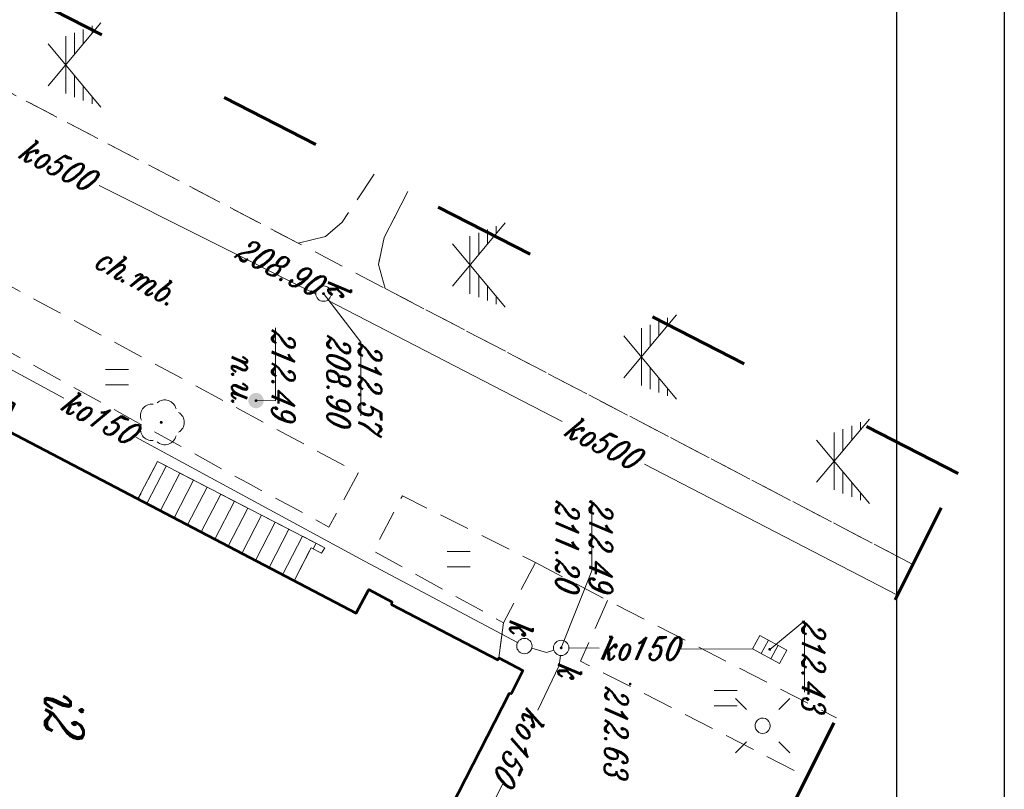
# Model space of a CAD drawing. Header units: millimetres. Extents: x -9598 to -9388, y -264557 to -264347.
# Tile 43 of 44: x -9420 to -9388, y -264402 to -264377. Entities that reach past the tile are written whole.
import ezdxf
from ezdxf.enums import TextEntityAlignment as Align

# ---------------------------------------------------------------- set-up
doc = ezdxf.new("R2010")
doc.units = ezdxf.units.MM
for name, pattern in [('Rakowicka 531_1 wstępna wersja$0$DGN Style 5', [7.845798, 3.362485, -4.483313]), ('Rakowicka 531_1 wstępna wersja$0$KTCR02-500', [1.5, 1, -0.5]), ('Rakowicka 531_1 wstępna wersja$0$KTPL01-500', [2, 1.5, -0.5]), ('Rakowicka 531_1 wstępna wersja$0$PRZER2-1', [1.5, 1, -0.5]), ('Rakowicka 531_1 wstępna wersja$0$PTTU04-500', [1.5, 1, -0.5])]:
    doc.linetypes.add(name, pattern=pattern)
doc.layers.get('0').update_dxf_attribs({"color": 20, "lineweight": 35})
doc.layers.add('-- RAMKA', color=11, linetype='Continuous')
for name, color, linetype, lineweight in [('Rakowicka 531_1 wstępna wersja$0$EGBB01', 250, 'Continuous', 0), ('Rakowicka 531_1 wstępna wersja$0$GESSCH', 250, 'Continuous', 13), ('Rakowicka 531_1 wstępna wersja$0$GUPISL', 250, 'Continuous', 13), ('Rakowicka 531_1 wstępna wersja$0$KTCR02', 250, 'Continuous', 0), ('Rakowicka 531_1 wstępna wersja$0$KTPL01', 250, 'Continuous', 0), ('Rakowicka 531_1 wstępna wersja$0$OBOP02_01', 250, 'Continuous', 0), ('Rakowicka 531_1 wstępna wersja$0$PTTU04', 250, 'Continuous', 0), ('Rakowicka 531_1 wstępna wersja$0$SUPK_01', 250, 'Continuous', 0), ('Rakowicka 531_1 wstępna wersja$0$SUUS05', 250, 'Continuous', 0), ('Rakowicka 531_1 wstępna wersja$0$SUUS15_05_K', 250, 'Continuous', 0), ('Rakowicka 531_1 wstępna wersja$0$SUUS30_01', 250, 'Continuous', 0), ('Rakowicka 531_1 wstępna wersja$0$Warstwa 5', 250, 'Continuous', 0)]:
    doc.layers.add(name, color=color, linetype=linetype, lineweight=lineweight)
for name, color, linetype, lineweight, true_color in [('Rakowicka 531_1 wstępna wersja$0$GEPPGD', 7, 'Continuous', 13, 0x008000), ('Rakowicka 531_1 wstępna wersja$0$GSSCWO', 7, 'Continuous', 13, 0x0a0909), ('Rakowicka 531_1 wstępna wersja$0$GUPKSH', 7, 'Continuous', 0, 0x803300), ('Rakowicka 531_1 wstępna wersja$0$GUPKUX_O', 7, 'Continuous', 0, 0x0a0909)]:
    doc.layers.add(name, color=color, linetype=linetype, lineweight=lineweight, true_color=true_color)
doc.styles.add('Rakowicka 531_1 wstępna wersja$0$Style-ITALIC_1250 I 0.20944', font='ITALIC_1250.shx', dxfattribs={"oblique": 12})

# ---------------------------------------------------------------- blocks, each defined once
blk = doc.blocks.new('Rakowicka 531_1 wstępna wersja$0$GUPKSH1')
at = {"layer": 'Rakowicka 531_1 wstępna wersja$0$GUPKSH', "linetype": 'Continuous', "lineweight": 13}
blk.add_hatch(color=36, dxfattribs=at).paths.add_polyline_path([(0, -0.45), (-0.11647, -0.43467), (-0.225, -0.38971), (-0.3182, -0.3182), (-0.38971, -0.225), (-0.43467, -0.11647), (-0.45, 0), (-0.43467, 0.11647), (-0.38971, 0.225), (-0.3182, 0.3182), (-0.225, 0.38971), (-0.11647, 0.43467), (0, 0.45), (0.11647, 0.43467), (0.225, 0.38971), (0.3182, 0.3182), (0.38971, 0.225), (0.43467, 0.11647), (0.45, 0), (0.43467, -0.11647), (0.38971, -0.225), (0.3182, -0.3182), (0.225, -0.38971), (0.11647, -0.43467)])
blk = doc.blocks.new('Rakowicka 531_1 wstępna wersja$0$OBOP02_01')
at = {"layer": 'Rakowicka 531_1 wstępna wersja$0$OBOP02_01', "linetype": 'Continuous', "lineweight": 13}
h = blk.add_hatch(color=96, dxfattribs=at)
edge = h.paths.add_edge_path()
edge.add_arc((0, 0), 0.05, 0, 360)
at = {"layer": 'Rakowicka 531_1 wstępna wersja$0$OBOP02_01', "color": 96, "linetype": 'Continuous', "lineweight": 13}
for centre, start, end in [((0, 0.375), 30.1471, 149.8529), ((-0.357, 0.116), 102.1471, 221.8529), ((0.357, 0.116), 318.1471, 77.8529), ((-0.22, -0.303), 174.1472, 293.8529), ((0.22, -0.303), 246.1471, 5.8529)]:
    blk.add_arc(centre, 0.375, start, end, dxfattribs=at)
blk = doc.blocks.new('Rakowicka 531_1 wstępna wersja$0$GUPISL1_10')
at = {"color": 0, "flags": 128}
for points in [[(-8.83883, 8.83883), (-5.3033, 5.3033)], [(8.83883, 8.83883), (5.3033, 5.3033)], [(-8.83883, -8.83883), (-5.3033, -5.3033)], [(8.83883, -8.83883), (5.3033, -5.3033)]]:
    blk.add_lwpolyline(points, dxfattribs=at)
blk.add_lwpolyline([(0, 2.5), (0.85505, 2.34922), (1.60697, 1.9151), (2.16507, 1.25), (2.41482, 0.64705), (2.5, 0), (2.41482, -0.64705), (2.16507, -1.25), (1.70042, -1.83262), (1.0847, -2.25242), (0.3726, -2.47207), (-0.3726, -2.47207), (-1.0847, -2.25242), (-1.70042, -1.83262), (-2.16507, -1.25), (-2.43732, -0.5563), (-2.493, 0.18682), (-2.32718, 0.91335), (-1.95458, 1.55872), (-1.4083, 2.0656), (-0.7369, 2.38893), (0, 2.5)], close=True, dxfattribs=at)
blk = doc.blocks.new('Rakowicka 531_1 wstępna wersja$0$GSSCWO1')
at = {"color": 0, "flags": 128}
for points in [[(6.875, -5.72688), (-13.75, 11.46063)], [(-6.875, -5.72687), (13.75, 11.46062)], [(-12.73634, 8.56006), (-10.26932, 8.56006)], [(12.73634, 8.56006), (10.26932, 8.56006)], [(-11.58896, 5.70685), (-6.84547, 5.70685)], [(11.58896, 5.70685), (6.84547, 5.70685)], [(-10.48749, 2.85364), (-3.42162, 2.85364)], [(-0.00275, 0), (-9.37691, 0)], [(0.00275, 0), (9.37691, 0)], [(10.48749, 2.85364), (3.42162, 2.85364)]]:
    blk.add_lwpolyline(points, dxfattribs=at)
blk = doc.blocks.new('Rakowicka 531_1 wstępna wersja$0$RTPW02')
at = {"layer": 'Rakowicka 531_1 wstępna wersja$0$Warstwa 5', "linetype": 'Continuous', "lineweight": 13}
h = blk.add_hatch(color=250, dxfattribs=at)
edge = h.paths.add_edge_path()
edge.add_arc((0, 0), 0.045, 0, 360)
blk = doc.blocks.new('Rakowicka 531_1 wstępna wersja$0$SUUS30_01')
at = {"layer": 'Rakowicka 531_1 wstępna wersja$0$SUUS30_01', "linetype": 'Continuous', "lineweight": 13}
h = blk.add_hatch(color=250, dxfattribs=at)
edge = h.paths.add_edge_path()
edge.add_arc((0, 0), 0.25, 0, 360)
blk = doc.blocks.new('Rakowicka 531_1 wstępna wersja$0$PTTU04_01')
at = {"layer": 'Rakowicka 531_1 wstępna wersja$0$PTTU04', "color": 250, "linetype": 'Continuous', "lineweight": 13}
for p, q in [((-0.25, -0.375), (-0.25, 0.375)), ((0.25, -0.375), (0.25, 0.375))]:
    blk.add_line(p, q, dxfattribs=at)
blk = doc.blocks.new('Rakowicka 531_1 wstępna wersja$0$SUUS15_05_K')
at = {"layer": 'Rakowicka 531_1 wstępna wersja$0$SUUS15_05_K', "color": 36, "linetype": 'Continuous', "lineweight": 13}
blk.add_circle((0, 0), 0.25, dxfattribs=at)
blk = doc.blocks.new('Rakowicka 531_1 wstępna wersja$0$SUUS05')
at = {"layer": 'Rakowicka 531_1 wstępna wersja$0$SUUS05', "color": 250, "linetype": 'Continuous', "lineweight": 13}
for p, q in [((-0.175, -0.25), (-0.175, 0.25)), ((0.175, 0.25), (0.175, -0.25))]:
    blk.add_line(p, q, dxfattribs=at)
at = {"layer": 'Rakowicka 531_1 wstępna wersja$0$SUUS05', "color": 250, "linetype": 'Continuous', "lineweight": 13, "flags": 128}
blk.add_lwpolyline([(-0.5, -0.25), (0.5, -0.25), (0.5, 0.25), (-0.5, 0.25), (-0.5, -0.25)], close=True, dxfattribs=at)
blk = doc.blocks.new('Rakowicka 531_1 wstępna wersja')
at = {"layer": 'Rakowicka 531_1 wstępna wersja$0$EGBB01', "color": 250, "linetype": 'Continuous', "lineweight": 53, "flags": 128}
blk.add_lwpolyline([(7425296.9, 5549108.89), (7425294.19, 5549103.78), (7425280.91, 5549110.86), (7425280.87, 5549110.8), (7425280.08, 5549111.22), (7425280.08, 5549111.22), (7425280.5, 5549112), (7425280.56, 5549111.96), (7425282.34, 5549115.45), (7425282.29, 5549115.49), (7425282.69, 5549116.26), (7425283.47, 5549115.86), (7425289.52, 5549127.41), (7425288.75, 5549127.82), (7425289.15, 5549128.57), (7425289.23, 5549128.56), (7425291.04, 5549132.02), (7425290.98, 5549132.06), (7425291.39, 5549132.84), (7425292.15, 5549132.46), (7425292.14, 5549132.4), (7425304.7, 5549125.97)], dxfattribs=at)
at = {"layer": 'Rakowicka 531_1 wstępna wersja$0$GEPPGD', "color": 250, "linetype": 'Rakowicka 531_1 wstępna wersja$0$DGN Style 5', "lineweight": 70, "flags": 128}
blk.add_lwpolyline([(7425284.958, 5549147.04), (7425252.6, 5549083.92), (7425409.418, 5549006.623), (7425423.137, 5549033.307), (7425330.222, 5549078.944), (7425348.524, 5549115.33), (7425284.958, 5549147.04)], close=True, dxfattribs=at)
at = {"layer": 'Rakowicka 531_1 wstępna wersja$0$GESSCH', "color": 250, "linetype": 'Continuous', "lineweight": 13, "flags": 128}
blk.add_lwpolyline([(7425287.38, 5549126.38), (7425284.57, 5549120.93), (7425285.79, 5549120.29), (7425285.89, 5549120.49), (7425288.46, 5549125.38), (7425287.38, 5549125.94), (7425287.56, 5549126.28), (7425287.38, 5549126.38)], close=True, dxfattribs=at)
for points in [[(7425287.235, 5549126.099), (7425287.415, 5549126.006)], [(7425287.006, 5549125.655), (7425288.264, 5549125.006)], [(7425286.777, 5549125.21), (7425288.031, 5549124.564)], [(7425286.548, 5549124.766), (7425287.798, 5549124.121)], [(7425286.319, 5549124.322), (7425287.566, 5549123.679)], [(7425286.09, 5549123.877), (7425287.333, 5549123.236)], [(7425285.86, 5549123.433), (7425287.101, 5549122.793)], [(7425285.631, 5549122.988), (7425286.868, 5549122.351)], [(7425285.402, 5549122.544), (7425286.635, 5549121.908)], [(7425285.173, 5549122.1), (7425286.403, 5549121.466)], [(7425284.944, 5549121.655), (7425286.17, 5549121.023)], [(7425284.715, 5549121.211), (7425285.937, 5549120.58)]]:
    blk.add_lwpolyline(points, dxfattribs=at)
at = {"layer": 'Rakowicka 531_1 wstępna wersja$0$GSSCWO', "color": 18, "linetype": 'Rakowicka 531_1 wstępna wersja$0$PRZER2-1', "lineweight": 13, "true_color": 0x0a0909}
for points in [[(7425275.757, 5549129.093), (7425277.26, 5549128.32), (7425278.14, 5549128.13), (7425278.92, 5549128.35), (7425287.926, 5549145.56)], [(7425275.192, 5549127.989), (7425276.76, 5549126.95), (7425277.22, 5549126.41), (7425277.44, 5549125.51), (7425269.95, 5549111.19), (7425269.59, 5549110.69), (7425269.03, 5549110.29), (7425268.32, 5549110.13), (7425267.1, 5549110.45), (7425266.387, 5549110.815)]]:
    blk.add_lwpolyline(points, dxfattribs=at)
at = {"layer": 'Rakowicka 531_1 wstępna wersja$0$KTCR02', "color": 250, "linetype": 'Rakowicka 531_1 wstępna wersja$0$KTCR02-500', "lineweight": 13, "flags": 128}
for points in [[(7425287.926, 5549145.56), (7425278.92, 5549128.35), (7425277.44, 5549125.51), (7425269.95, 5549111.19)], [(7425287.86, 5549133.25), (7425289.1, 5549135.6), (7425292.929, 5549143.064)], [(7425275.448, 5549086.184), (7425276.78, 5549088.75), (7425276.23, 5549089.02), (7425276.64, 5549089.84), (7425277.19, 5549089.56), (7425278.66, 5549092.39), (7425278.07, 5549092.72), (7425278.43, 5549093.39), (7425279.01, 5549093.07), (7425280.49, 5549095.93), (7425279.87, 5549096.34), (7425280.32, 5549097.07), (7425280.69, 5549096.88), (7425281.18, 5549097.84), (7425282.52, 5549100.44), (7425281.72, 5549100.86), (7425280.35, 5549098.25), (7425277.67, 5549099.54), (7425279.03, 5549102.17), (7425281.32, 5549106.53), (7425282.59, 5549106.8), (7425282.96, 5549107.38), (7425285.11, 5549106.24), (7425286.058, 5549108.116), (7425280.91, 5549110.86), (7425280.87, 5549110.8), (7425280.08, 5549111.22), (7425280.5, 5549112), (7425280.56, 5549111.96), (7425282.34, 5549115.45), (7425282.29, 5549115.49), (7425282.69, 5549116.26), (7425283.47, 5549115.86), (7425285.79, 5549120.29), (7425284.57, 5549120.93), (7425287.38, 5549126.38), (7425287.56, 5549126.28), (7425287.38, 5549125.94), (7425288.457, 5549125.381), (7425289.52, 5549127.41), (7425288.75, 5549127.82), (7425289.15, 5549128.57), (7425289.23, 5549128.56), (7425291.04, 5549132.02), (7425290.98, 5549132.06), (7425289.83, 5549132.21)], [(7425278.92, 5549128.35), (7425278.92, 5549128.35), (7425278.14, 5549128.13), (7425277.26, 5549128.32), (7425275.757, 5549129.093)]]:
    blk.add_lwpolyline(points, dxfattribs=at)
blk.add_lwpolyline([(7425278.53, 5549111.63), (7425285.28, 5549123.88), (7425286.706, 5549126.519), (7425284.946, 5549127.469), (7425276.916, 5549112.534), (7425278.53, 5549111.63)], close=True, dxfattribs=at)
at = {"layer": 'Rakowicka 531_1 wstępna wersja$0$KTPL01', "color": 250, "linetype": 'Rakowicka 531_1 wstępna wersja$0$KTPL01-500', "lineweight": 13, "flags": 128}
blk.add_lwpolyline([(7425308.696, 5549135.199), (7425304.147, 5549126.253), (7425303.991, 5549126.333), (7425304.71, 5549127.72), (7425304.11, 5549128.03), (7425304.38, 5549128.57), (7425303.28, 5549129.13), (7425303.01, 5549128.6), (7425302.39, 5549128.92), (7425302.1, 5549128.37), (7425300.84, 5549129.02), (7425300.401, 5549128.171), (7425292.14, 5549132.4), (7425292.15, 5549132.46), (7425291.39, 5549132.84), (7425290.98, 5549132.06), (7425289.83, 5549132.21)], dxfattribs=at)
at = {"layer": 'Rakowicka 531_1 wstępna wersja$0$PTTU04', "color": 250, "linetype": 'Rakowicka 531_1 wstępna wersja$0$PTTU04-500', "lineweight": 13, "flags": 128}
blk.add_lwpolyline([(7425289.1, 5549135.6), (7425291.08, 5549134.72), (7425294.86, 5549142.1)], dxfattribs=at)
for points in [[(7425287.86, 5549133.25), (7425289.83, 5549132.21), (7425287.49, 5549127.97), (7425285.685, 5549128.912), (7425287.86, 5549133.25)], [(7425278.53, 5549111.63), (7425285.28, 5549123.88), (7425286.706, 5549126.519), (7425284.946, 5549127.469), (7425276.916, 5549112.534), (7425278.53, 5549111.63)]]:
    blk.add_lwpolyline(points, close=True, dxfattribs=at)
at = {"layer": 'Rakowicka 531_1 wstępna wersja$0$SUPK_01', "color": 36, "linetype": 'Continuous', "lineweight": 13, "flags": 128}
for points in [[(7425288.925, 5549145.061), (7425284.652, 5549136.807)], [(7425290.679, 5549138.003), (7425290.696, 5549140.361)], [(7425290.652, 5549134.34), (7425290.659, 5549135.333)], [(7425283.262, 5549134.122), (7425279.302, 5549126.472)], [(7425290.725, 5549133.851), (7425290.8, 5549133.61), (7425290.66, 5549133.13)], [(7425292.686, 5549133.327), (7425291.22, 5549134.03), (7425290.899, 5549134.064)], [(7425290.473, 5549132.669), (7425287.82, 5549127.68), (7425283.775, 5549120.221)], [(7425296.616, 5549131.564), (7425296.14, 5549131.67), (7425295.094, 5549132.172)], [(7425279.105, 5549126.09), (7425275.562, 5549119.027)], [(7425282.501, 5549117.873), (7425279.929, 5549113.13)]]:
    blk.add_lwpolyline(points, dxfattribs=at)
at = {"layer": 'Rakowicka 531_1 wstępna wersja$0$SUUS15_05_K', "color": 36, "linetype": 'Continuous', "lineweight": 13, "flags": 128}
for points in [[(7425290.7, 5549140.89), (7425289.765, 5549142.022), (7425292.1, 5549142.022)], [(7425290.65, 5549134.09), (7425288.135, 5549135.088), (7425285.838, 5549135.088)], [(7425279.09, 5549126.34), (7425280.678, 5549127.563), (7425283.074, 5549127.563)], [(7425282.58, 5549124.14), (7425282.59, 5549124.777), (7425280.21, 5549124.777)]]:
    blk.add_lwpolyline(points, dxfattribs=at)
at = {"layer": 'Rakowicka 531_1 wstępna wersja$0$GSSCWO', "color": 18, "linetype": 'Continuous', "lineweight": 13, "true_color": 0x0a0909, "xscale": 0.1, "yscale": 0.1, "zscale": 0.1}
for p in [(7425284.558, 5549142.993), (7425281.154, 5549136.707), (7425278.157, 5549131.116), (7425271.625, 5549117.938)]:
    blk.add_blockref('Rakowicka 531_1 wstępna wersja$0$GSSCWO1', p, dxfattribs=at)
at = {"layer": 'Rakowicka 531_1 wstępna wersja$0$GUPISL', "color": 250, "linetype": 'Continuous', "lineweight": 13, "xscale": 0.1, "yscale": 0.1, "zscale": 0.1}
blk.add_blockref('Rakowicka 531_1 wstępna wersja$0$GUPISL1_10', (7425293.19, 5549140.66), dxfattribs=at)
at = {"layer": 'Rakowicka 531_1 wstępna wersja$0$OBOP02_01', "color": 96, "linetype": 'Continuous', "lineweight": 13}
blk.add_blockref('Rakowicka 531_1 wstępna wersja$0$OBOP02_01', (7425283.29, 5549121.05), dxfattribs=at)
at = {"layer": 'Rakowicka 531_1 wstępna wersja$0$PTTU04', "color": 250, "linetype": 'Continuous', "lineweight": 13}
for p in [(7425292.29, 5549139.45), (7425287.757, 5549130.75), (7425281.811, 5549119.611)]:
    blk.add_blockref('Rakowicka 531_1 wstępna wersja$0$PTTU04_01', p, dxfattribs=at)
at = {"layer": 'Rakowicka 531_1 wstępna wersja$0$SUUS05', "color": 250, "linetype": 'Continuous', "lineweight": 13, "rotation": 241.3893254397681}
blk.add_blockref('Rakowicka 531_1 wstępna wersja$0$SUUS05', (7425290.7, 5549140.89), dxfattribs=at)
at = {"layer": 'Rakowicka 531_1 wstępna wersja$0$SUUS15_05_K', "color": 36, "linetype": 'Continuous', "lineweight": 13, "xscale": 0.1, "yscale": 0.1, "zscale": 0.1}
for p in [(7425290.7, 5549140.89), (7425290.65, 5549134.09), (7425279.09, 5549126.34), (7425279.03, 5549125.94), (7425282.58, 5549124.14)]:
    blk.add_blockref('Rakowicka 531_1 wstępna wersja$0$GUPKSH1', p, dxfattribs=at)
at = {"layer": 'Rakowicka 531_1 wstępna wersja$0$SUUS15_05_K', "color": 36, "linetype": 'Continuous', "lineweight": 13}
for p in [(7425290.65, 5549134.09), (7425290.59, 5549132.89), (7425279.09, 5549126.34)]:
    blk.add_blockref('Rakowicka 531_1 wstępna wersja$0$SUUS15_05_K', p, dxfattribs=at)
at = {"layer": 'Rakowicka 531_1 wstępna wersja$0$SUUS30_01', "color": 250, "linetype": 'Continuous', "lineweight": 13, "rotation": 270}
blk.add_blockref('Rakowicka 531_1 wstępna wersja$0$SUUS30_01', (7425282.58, 5549124.14), dxfattribs=at)
at = {"layer": 'Rakowicka 531_1 wstępna wersja$0$Warstwa 5', "color": 250, "linetype": 'Continuous', "lineweight": 13}
blk.add_blockref('Rakowicka 531_1 wstępna wersja$0$RTPW02', (7425291.83, 5549136.34), dxfattribs=at)
at = {"layer": 'Rakowicka 531_1 wstępna wersja$0$EGBB01', "color": 250, "linetype": 'Continuous', "lineweight": 30, "style": 'Rakowicka 531_1 wstępna wersja$0$Style-ITALIC_1250 I 0.20944', "oblique": 12, "width": 0.8}
blk.add_text('i2', height=1.25, rotation=359.9998, dxfattribs=at).set_placement((7425292.059, 5549117.26))
at = {"layer": 'Rakowicka 531_1 wstępna wersja$0$GUPKUX_O', "color": 250, "linetype": 'Continuous', "lineweight": 13, "insert": (7425281.048, 5549123.346), "char_height": 0.75, "attachment_point": 7, "rotation": 359.9998, "line_spacing_factor": 0.6, "style": 'Rakowicka 531_1 wstępna wersja$0$Style-ITALIC_1250 I 0.20944'}
blk.add_mtext('\\H1x;\\W0.8;n.u.', dxfattribs=at)
at = {"layer": 'Rakowicka 531_1 wstępna wersja$0$KTCR02', "color": 250, "linetype": 'Continuous', "lineweight": 13, "style": 'Rakowicka 531_1 wstępna wersja$0$Style-ITALIC_1250 I 0.20944', "oblique": 12, "width": 0.8}
blk.add_text('ch.mb.', height=0.75, rotation=62.3779, dxfattribs=at).set_placement((7425278.873, 5549120.096), align=Align.CENTER)
at = {"layer": 'Rakowicka 531_1 wstępna wersja$0$SUPK_01', "color": 36, "linetype": 'Continuous', "lineweight": 13, "style": 'Rakowicka 531_1 wstępna wersja$0$Style-ITALIC_1250 I 0.20944', "oblique": 12, "width": 0.8}
for s, rotation, p in [('ko150', 89.5787, (7425290.669, 5549136.668)), ('ko500', 62.6306, (7425283.957, 5549135.464)), ('ko150', 334.3741, (7425293.89, 5549132.749)), ('ko150', 62.0018, (7425283.134, 5549119.049)), ('ko500', 63.3589, (7425274.884, 5549117.676))]:
    blk.add_text(s, height=0.75, rotation=rotation, dxfattribs=at).set_placement(p, align=Align.MIDDLE_CENTER)
at = {"layer": 'Rakowicka 531_1 wstępna wersja$0$SUUS15_05_K', "color": 36, "linetype": 'Continuous', "lineweight": 13, "char_height": 0.75, "attachment_point": 7, "line_spacing_factor": 0.6, "style": 'Rakowicka 531_1 wstępna wersja$0$Style-ITALIC_1250 I 0.20944'}
for s, insert, rotation in [('\\H1x;\\W0.8;212.43', (7425289.765, 5549141.944), 359.9998), ('\\H1x;\\W0.8;212.49', (7425285.838, 5549135.01), 359.9998), ('\\H1x;\\W0.8;k', (7425291.129, 5549133.987), 359.9998), ('\\H1x;\\W0.8;211.20', (7425285.838, 5549133.915), 359.9998), ('\\H1x;\\W0.8;k', (7425289.723, 5549132.42), 359.9998), ('\\H1x;\\W0.8;212.57', (7425280.682, 5549127.485), 359.9998), ('\\H1x;\\W0.8;k', (7425278.665, 5549126.489), 359.9998), ('\\H1x;\\W0.8;208.90', (7425280.439, 5549126.459), 359.9998), ('\\H1x;\\W0.8;208.90', (7425277.894, 5549123.411), 63.4347), ('\\H1x;\\W0.8;212.49', (7425280.26, 5549124.658), 359.9998)]:
    blk.add_mtext(s, dxfattribs=dict(at, insert=insert, rotation=rotation))
at = {"layer": 'Rakowicka 531_1 wstępna wersja$0$Warstwa 5', "color": 250, "linetype": 'Continuous', "lineweight": 13, "insert": (7425291.908, 5549135.525), "char_height": 0.75, "attachment_point": 7, "rotation": 359.5701, "line_spacing_factor": 0.6, "style": 'Rakowicka 531_1 wstępna wersja$0$Style-ITALIC_1250 I 0.20944'}
blk.add_mtext('\\H1x;\\W0.8;212.63', dxfattribs=at)
blk = doc.blocks.new('*U114')
at = {"layer": '-- RAMKA', "color": 50}
blk.add_lwpolyline([(0, 4200), (4200, 4200), (4200, 0), (0, 0)], close=True, dxfattribs=at)
at = {"layer": '-- RAMKA', "color": 11}
blk.add_lwpolyline([(300, 69.39), (4130, 69.39), (4130, 4130), (300, 4130)], close=True, dxfattribs=at)

msp = doc.modelspace()

# ---------------------------------------------------------------- block references
at = {"layer": '-- RAMKA', "xscale": 0.05, "yscale": 0.05, "zscale": 0.05, "rotation": 270}
msp.add_blockref('*U114', (-9597.727, -264346.936), dxfattribs=at)
at = {"layer": '-- RAMKA', "rotation": 270}
msp.add_blockref('Rakowicka 531_1 wstępna wersja', (-5558536.267, 7160892.827), dxfattribs=at)

doc.saveas('drawing.dxf')
